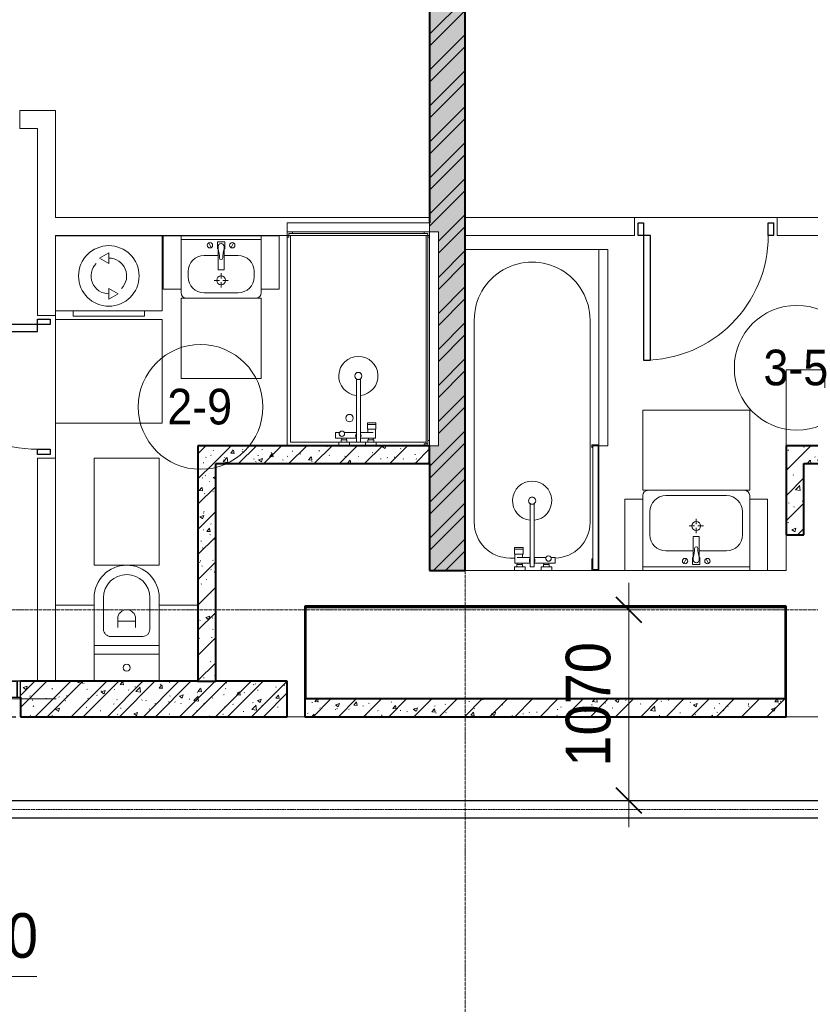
# Model space of a CAD drawing. Header units: millimetres. Extents: x 5617 to 125204, y 7718 to 237738.
# Tile 32 of 71: x 43239 to 47675, y 68587 to 74110. Entities that reach past the tile are written whole.
import ezdxf

# ---------------------------------------------------------------- set-up
doc = ezdxf.new("R2010")
doc.units = ezdxf.units.MM
for name, pattern in [('ADSK_Линия сетки', [25, 20, -2.5, 0, -2.5]), ('Линия сетки', [25, 20, -2.5, 0, -2.5]), ('Осевая', [14, 10, -2, 0, -2])]:
    doc.linetypes.add(name, pattern=pattern)
for name, color, linetype, lineweight in [('Двери', 7, 'Continuous', 18), ('Кабельные лотки', 7, 'Continuous', 18), ('Каркас несущий', 7, 'Continuous', 18), ('Каркас_Импост', 7, 'Continuous', 30), ('Марки помещений', 7, 'Continuous', 20), ('Мебель', 7, 'Continuous', 18), ('Монтажный зазор', 7, 'Continuous', 30), ('Осевая линия', 7, 'Осевая', 18), ('Оси', 7, 'Continuous', 9), ('Панель', 7, 'Continuous', 30), ('Перекрытия', 7, 'Continuous', 18), ('Размеры', 7, 'Continuous', 9), ('Размеры-100', 7, 'Continuous', 9), ('Сантехнические приборы', 7, 'Continuous', 18), ('Стены', 7, 'Continuous', 18), ('Стены разрез', 7, 'Continuous', 40), ('Стены штриховка', 7, 'Continuous', 40), ('Электрооборудование', 7, 'Continuous', 18)]:
    doc.layers.add(name, color=color, linetype=linetype, lineweight=lineweight)
doc.styles.add('Arial', font='arial.ttf', dxfattribs={"width": 0.9, "height": 250})
doc.styles.add('Arial_3', font='arial.ttf', dxfattribs={"width": 0.9, "height": 200})
doc.dimstyles.new('Основной_2_5_мм', dxfattribs={"dimscale": 304.8, "dimtxt": 255.06485, "dimasz": 0.463911, "dimexe": 0.492126, "dimexo": 0.492126, "dimgap": 0.098425, "dimtad": 1, "dimdec": 0, "dimdsep": 46, "dimtxsty": 'Arial', "dimblk1": 'OBLIQUE', "dimblk2": 'OBLIQUE', "dimsah": 1, "dimcen": 0.09, "dimdle": 0.492126, "dimazin": 2, "dimtfac": 1, "dimtdec": 4, "dimtix": 1, "dimtmove": 0, "dimatfit": 3, "dimfxl": 1, "dimtvp": 1, "dimtolj": 1, "dimtzin": 0, "dimlwd": 20, "dimlwe": 20, "dimarcsym": 2})
doc.dimstyles.new('Основной_2_5_мм_1', dxfattribs={"dimscale": 304.8, "dimtxt": 255.06485, "dimasz": 0.463911, "dimexe": 0.492126, "dimexo": 0.492126, "dimgap": 0.098425, "dimtad": 1, "dimdec": 0, "dimdsep": 46, "dimtxsty": 'Arial', "dimblk1": 'OBLIQUE', "dimblk2": 'OBLIQUE', "dimsah": 1, "dimcen": 0.09, "dimdle": 0.492126, "dimazin": 2, "dimtfac": 1, "dimtdec": 4, "dimtix": 1, "dimtmove": 1, "dimatfit": 3, "dimfxl": 1, "dimtvp": 1, "dimtolj": 1, "dimtzin": 0, "dimlwd": 20, "dimlwe": 20, "dimarcsym": 2})
pattern_1 = [(50, (0, 0), (218.62117, -19.1268), [22.86, -251.46]), (355, (0, 0), (-42.29187, 229.2684), [18.288, -201.168]), (100.451, (18.22, -1.6), (176.33107, 210.13963), [19.428, -213.708]), (46.184, (0, 60.96), (325.29495, -50.45164), [34.29, -377.19]), (96.636, (27.1, 56.76), (284.883, 296.91266), [29.142, -320.562]), (351.184, (0, 60.96), (284.8858, 296.9107), [27.432, -301.752]), (21, (30.48, 45.72), (181.93753, -122.71832), [22.86, -251.46]), (326, (30.48, 45.72), (74.16223, 221.0262), [18.288, -201.168]), (71.451, (45.64, 35.5), (256.10035, 98.30526), [19.428, -213.708]), (37.5, (0, 0), (3.70639, 101.465895), [3.353, -195.377, 3.353, -200.863, -201.93]), (37.5, (0, 0), (3.70639, 101.465895), [-402.946, 3.353, -198.577]), (7.5, (0, 0), (80.18358, 120.21653), [3.353, -113.081, 3.353, -190.805, -76.962]), (7.5, (0, 0), (80.18358, 120.21653), [-310.591, 3.353, -73.609]), (327.5, (-67.97, 0), (162.708646, -6.87497), [3.353, -72.847, 3.353, -234.391, -315.468]), (327.5, (-67.97, 0), (162.708646, -6.87497), [-313.944, 3.353, -312.115]), (317.5, (-98.45, 0), (177.75468, 30.51183), [3.353, -95.707, 3.353, -154.534, -224.028]), (317.5, (-98.45, 0), (177.75468, 30.51183), [-256.946, 3.353, -220.675])]
pattern_2 = [(45, (0, 0), (-70.71068, 70.71068), [])]
pattern_3 = [(45, (0, 0), (-101.02788, 101.02788), []), (45, (67.35, 0), (-101.02788, 101.02788), [])]

# ---------------------------------------------------------------- blocks, each defined once
blk = doc.blocks.new('MR_Зона обслуживания - MR_Зона обслуживания-2637393-МКСС_K3_L26__85_950_')
at = {"layer": 'Мебель', "color": 254, "lineweight": 9, "true_color": 0xcccccc}
for p, q in [((-108.75, 0), (-108.75, -425)), ((108.75, -425), (108.75, 0)), ((-108.75, -425), (108.75, -425))]:
    blk.add_line(p, q, dxfattribs=at)
blk = doc.blocks.new('MR_Зона обслуживания - MR_Зона обслуживания-2637417-МКСС_K3_L26__85_950_')
at = {"layer": 'Мебель', "color": 254, "lineweight": 9, "true_color": 0xcccccc}
for p, q in [((550, 50), (-550, 50)), ((-550, 50), (-550, 0)), ((-550, 0), (550, 0)), ((550, 0), (550, 50))]:
    blk.add_line(p, q, dxfattribs=at)
blk = doc.blocks.new('MR_Зона обслуживания - MR_Зона обслуживания-2637421-МКСС_K3_L26__85_950_')
at = {"layer": 'Мебель', "color": 254, "lineweight": 9, "true_color": 0xcccccc}
for p, q in [((300, 450), (-300, 450)), ((-300, 450), (-300, 0)), ((300, 0), (300, 450)), ((-300, 0), (300, 0))]:
    blk.add_line(p, q, dxfattribs=at)
blk = doc.blocks.new('MR_Зона обслуживания - MR_Зона обслуживания-2637422-МКСС_K3_L26__85_950_')
at = {"layer": 'Мебель', "color": 254, "lineweight": 9, "true_color": 0xcccccc}
for p, q in [((50, 400), (-50, 400)), ((-50, 400), (-50, 0)), ((50, 0), (50, 400)), ((-50, 0), (50, 0))]:
    blk.add_line(p, q, dxfattribs=at)
blk = doc.blocks.new('A_DOR_Door - Вн_3_Одинарная_800x2100-2816299-МКСС_K3_L26__85_950_')
at = {"layer": 'Двери', "color": 254, "lineweight": 30, "true_color": 0xcccccc}
for p, q in [((-380, 20), (-350, 20)), ((-380, -50), (-380, 20)), ((-350, 20), (-350, -50)), ((350, -50), (350, 20)), ((350, 20), (380, 20)), ((380, 20), (380, -50)), ((-350, -50), (-380, -50)), ((-350, -50), (-350, -750)), ((-310, -50), (-350, -50)), ((-350, -50), (-350, -750)), ((-310, -750), (-310, -50)), ((380, -50), (350, -50)), ((-350, -750), (-310, -750))]:
    blk.add_line(p, q, dxfattribs=at)
at = {"layer": 'Двери', "color": 254, "lineweight": 9, "true_color": 0xe5e5e5}
blk.add_arc((-350, -50), 700, 270, 0, dxfattribs=at)
blk = doc.blocks.new('MR_Зона обслуживания - MR_Зона обслуживания-2637390-МКСС_K3_L26__85_950_')
at = {"layer": 'Мебель', "color": 254, "lineweight": 9, "true_color": 0xcccccc}
for p, q in [((182.5, 0), (-182.5, 0)), ((-182.5, 0), (-182.5, -600)), ((182.5, -600), (182.5, 0)), ((-182.5, -600), (182.5, -600))]:
    blk.add_line(p, q, dxfattribs=at)
blk = doc.blocks.new('MR_Зона обслуживания - MR_Зона обслуживания-V4-МКСС_K3_L26__85_950_')
at = {"layer": 'Мебель', "color": 254, "lineweight": 9, "true_color": 0xcccccc}
for p, q in [((108.75, -425), (108.75, 0)), ((-108.75, -425), (108.75, -425))]:
    blk.add_line(p, q, dxfattribs=at)
blk = doc.blocks.new('MR_Зона обслуживания - MR_Зона обслуживания-2637407-МКСС_K3_L26__85_950_')
at = {"layer": 'Мебель', "color": 254, "lineweight": 9, "true_color": 0xcccccc}
for p, q in [((300, 0), (-300, 0)), ((-300, 0), (-300, -580)), ((300, -580), (300, 0)), ((-300, -580), (300, -580))]:
    blk.add_line(p, q, dxfattribs=at)
blk = doc.blocks.new('MR_Зона обслуживания - MR_Зона обслуживания-2637431-МКСС_K3_L26__85_950_')
at = {"layer": 'Мебель', "color": 254, "lineweight": 9, "true_color": 0xcccccc}
for p, q in [((400, 0), (-400, 0)), ((-400, 0), (-400, -50)), ((400, -50), (400, 0)), ((-400, -50), (400, -50))]:
    blk.add_line(p, q, dxfattribs=at)
blk = doc.blocks.new('MR_Зона обслуживания - MR_Зона обслуживания-2637423-МКСС_K3_L26__85_950_')
at = {"layer": 'Мебель', "color": 254, "lineweight": 9, "true_color": 0xcccccc}
for p, q in [((600, 0), (-600, 0)), ((-600, 0), (-600, -50)), ((600, -50), (600, 0)), ((-600, -50), (600, -50))]:
    blk.add_line(p, q, dxfattribs=at)
blk = doc.blocks.new('MR_Зона обслуживания - MR_Зона обслуживания-2637395-МКСС_K3_L26__85_950_')
at = {"layer": 'Мебель', "color": 254, "lineweight": 9, "true_color": 0xcccccc}
for p, q in [((225, 0), (-225, 0)), ((-225, 0), (-225, -450)), ((225, -450), (225, 0)), ((-225, -450), (225, -450))]:
    blk.add_line(p, q, dxfattribs=at)
blk = doc.blocks.new('MR_Зона обслуживания - MR_Зона обслуживания-2637396-МКСС_K3_L26__85_950_')
at = {"layer": 'Мебель', "color": 254, "lineweight": 9, "true_color": 0xcccccc}
for p, q in [((50, 0), (-50, 0)), ((-50, 0), (-50, -300)), ((50, -300), (50, 0)), ((-50, -300), (50, -300))]:
    blk.add_line(p, q, dxfattribs=at)
blk = doc.blocks.new('101_Дверь_Однопольная - _НЧ_Мет_900х2100_Квартира_Л-3538167-МКСС_K3_L26__85_950_')
at = {"layer": 'Двери', "color": 7, "lineweight": 30, "true_color": 0xffffff}
for p, q in [((-527.7, 100), (522.3, 100)), ((-527.7, -100), (522.3, -100))]:
    blk.add_line(p, q, dxfattribs=at)
at = {"layer": 'Каркас_Импост', "color": 254, "true_color": 0xcccccc}
for p, q in [((-470, 100), (-530, 100)), ((-530, 100), (-530, 10)), ((-470, 60), (-470, 100)), ((-460, 60), (-470, 60)), ((-460, 10), (-460, 60)), ((470, 60), (460, 60)), ((460, 60), (460, 10)), ((530, 100), (470, 100)), ((470, 100), (470, 60)), ((530, 10), (530, 100)), ((-530, 10), (-460, 10)), ((460, 10), (530, 10))]:
    blk.add_line(p, q, dxfattribs=at)
at = {"layer": 'Монтажный зазор', "color": 254, "true_color": 0xcccccc}
for p, q in [((-530, 100), (-550, 100)), ((-550, 100), (-550, 10)), ((-530, 10), (-530, 100)), ((550, 100), (530, 100)), ((530, 100), (530, 10)), ((550, 10), (550, 100)), ((-550, 10), (-530, 10)), ((530, 10), (550, 10))]:
    blk.add_line(p, q, dxfattribs=at)
at = {"layer": 'Панель', "color": 254, "true_color": 0xcccccc}
for p, q in [((470, 1040), (430, 1040)), ((430, 1040), (430, 100)), ((470, 100), (470, 1040)), ((430, 100), (470, 100))]:
    blk.add_line(p, q, dxfattribs=at)
blk.add_arc((470, 100), 940, 90, 180, dxfattribs=at)
blk = doc.blocks.new('ПР - 1100_200_Оп200-200-3541706-МКСС_K3_L26__85_950_')
at = {"layer": 'Каркас несущий', "color": 254, "true_color": 0xffcccc}
blk.add_line((-750, 0), (750, 0), dxfattribs=at)
blk.add_line((-750, 0), (750, 0), dxfattribs=at)
blk = doc.blocks.new('MR_Ванна - Санузел с ванной_1800x750-2637415-МКСС_K3_L26__85_950_')
at = {"layer": 'Сантехнические приборы', "color": 253, "true_color": 0xaaaaaa}
for p, q in [((-900, 0), (-900, 750)), ((-900, 750), (195.1, 750)), ((210, 750.1), (195, 750.1)), ((195, 750.1), (195, 710)), ((200, 715), (200, 745.1)), ((200, 745.1), (210, 745.1)), ((200, 745.1), (200, 715)), ((895, 745.1), (200, 745.1)), ((210, 745.1), (210, 750.1)), ((210, 750), (885, 750)), ((900, 750), (885, 750)), ((885, 750), (885, 745.1)), ((885, 745.1), (895, 745.1)), ((895, 745.1), (895, 715)), ((895, 715), (895, 745.1)), ((900, 710), (900, 750)), ((630, 700), (-505, 700)), ((195, 710), (210, 710)), ((210, 715), (200, 715)), ((200, 715), (895, 715)), ((210, 710), (210, 715)), ((895, 715), (835, 715)), ((835, 715), (835, 710)), ((835, 710), (900, 710)), ((900, 710), (900, 484.8)), ((826.3, 504.1), (858, 504.1)), ((826.3, 480.7), (826.3, 504.1)), ((858, 504.1), (858, 386.3)), ((826.3, 386.3), (826.3, 453.7)), ((858, 468.3), (866, 468.3)), ((858, 441.4), (858, 468.3)), ((866, 471), (880, 471)), ((866, 439), (866, 471)), ((866, 468.3), (866, 441.4)), ((880, 484.8), (900, 484.8)), ((880, 425), (880, 484.8)), ((880, 471), (880, 439)), ((900, 484.8), (900, 425)), ((866, 441.4), (858, 441.4)), ((880, 439), (866, 439)), ((900, 425), (880, 425)), ((900, 425), (900, 335)), ((524.9, 386.3), (880, 386.3)), ((880, 363.7), (524.9, 363.7)), ((826.3, 291.7), (826.3, 363.7)), ((858, 363.7), (858, 291.7)), ((880, 386.3), (880, 363.7)), ((880, 275.2), (880, 335)), ((880, 335), (900, 335)), ((900, 335), (900, 275.2)), ((770.9, 276.9), (770.9, 323.9)), ((770.9, 323.9), (780, 323.9)), ((780, 276.9), (770.9, 276.9)), ((780, 276.9), (780, 323.9)), ((780, 323.9), (807.5, 323.9)), ((780, 323.9), (780, 276.9)), ((807.5, 276.9), (780, 276.9)), ((807.5, 323.9), (807.5, 276.9)), ((807.5, 278.8), (807.5, 321.6)), ((807.5, 321.6), (826.3, 321.6)), ((858, 278.8), (807.5, 278.8)), ((830, 250), (830, 278.8)), ((858, 291.7), (858, 318.6)), ((858, 318.6), (866, 318.6)), ((858, 291.7), (858, 278.8)), ((866, 291.7), (858, 291.7)), ((866, 289), (866, 321)), ((866, 321), (880, 321)), ((866, 318.6), (866, 291.7)), ((880, 289), (866, 289)), ((880, 321), (880, 289)), ((900, 275.2), (880, 275.2)), ((900, 275.2), (900, 0)), ((900, 0), (-900, 0)), ((-505, 50), (630, 50))]:
    blk.add_line(p, q, dxfattribs=at)
for centre, radius, start, end in [((-505, 375), 325, 90, 270), ((630, 500), 200, 1.1857, 90), ((508.5, 375), 110, 5.916, 354.084), ((832.8, 467.2), 15, 90, 270), ((832.8, 467.2), 15, 244.0483, 115.9517), ((832.8, 467.2), 15, 270, 90), ((508.5, 375), 20, 90, 270), ((508.5, 375), 20, 270, 90), ((843.9, 375), 15.5, 47.0093, 132.9907), ((508.5, 375), 20, 325.4667, 34.5333), ((843.9, 375), 15.5, 227.0093, 312.9907), ((630, 250), 200, 270, 360)]:
    blk.add_arc(centre, radius, start, end, dxfattribs=at)
blk = doc.blocks.new('MR_Тумба-Умывальник с зеркалом - Тумба-умывальник_600-2637418-МКСС_K3_L26__85_950_')
at = {"layer": 'Сантехнические приборы', "color": 253, "true_color": 0xaaaaaa}
for p, q in [((-270, 450), (270, 450)), ((-300, 0), (-300, 420)), ((-170, 420), (170, 420)), ((300, 420), (300, 0)), ((-260, 200), (-260, 330)), ((0, 290), (0, 260)), ((260, 330), (260, 200)), ((-10, 250), (-40, 250)), ((0, 210), (0, 240)), ((40, 250), (10, 250)), ((-17, 73.1), (-17, 187.9)), ((-14, 190.9), (14, 190.9)), ((17, 187.9), (17, 73.1)), ((-17, 110), (-170, 110)), ((-69.7, 39.8), (-55.6, 66.3)), ((-20, 73.1), (-17, 73.1)), ((-20, 33.1), (-20, 73.1)), ((-17, 60), (-17, 73.1)), ((170, 110), (17, 110)), ((17, 73.1), (17, 60)), ((17, 73.1), (20, 73.1)), ((20, 73.1), (20, 33.1)), ((69.7, 39.8), (55.6, 66.3)), ((-300, 20), (300, 20)), ((300, 0), (-300, 0)), ((20, 33.1), (-20, 33.1))]:
    blk.add_line(p, q, dxfattribs=at)
for centre, radius, start, end in [((-270, 420), 30, 90, 180), ((270, 420), 30, 0, 90), ((-170, 330), 90, 90, 180), ((170, 330), 90, 0, 90), ((0, 250), 25, 360, 180), ((0, 250), 25, 180, 360), ((-170, 200), 90, 180, 270), ((-14, 187.9), 3, 90, 180), ((-14, 187.9), 3, 105, 165), ((14, 187.9), 3, 0, 90), ((14, 187.9), 3, 15, 75), ((170, 200), 90, 270, 0), ((-217.6, 129.9), 208.5, 344.1823, 358.4054), ((0, 124.1), 9.19, 0, 180), ((217.6, 129.9), 208.5, 181.5946, 195.8177), ((-62.7, 53.1), 15, 0, 180), ((0, 60), 17, 180, 0), ((62.7, 53.1), 15, 0, 180), ((-62.7, 53.1), 15, 180, 0), ((62.7, 53.1), 15, 180, 0)]:
    blk.add_arc(centre, radius, start, end, dxfattribs=at)
blk = doc.blocks.new('MR_Унитаз напольный - Санузел с ванной-2507020-МКСС_K3_L26__85_950_')
at = {"layer": 'Сантехнические приборы', "color": 253, "true_color": 0xaaaaaa}
for p, q in [((-182.5, 200), (-182.5, 50)), ((182.5, 200), (-182.5, 200)), ((182.5, 50), (182.5, 200)), ((-182.5, 50), (182.5, 50)), ((182.5, 50), (-182.5, 50)), ((-182.5, 50), (-182.5, 0)), ((-182.5, 0), (182.5, 0)), ((182.5, 0), (182.5, 50)), ((182.5, 0), (-182.5, 0)), ((-182.5, 0), (-182.5, -267.5)), ((-90, -50), (90, -50)), ((182.5, -267.5), (182.5, 0)), ((-130, -267.5), (-130, -90)), ((-50, -150), (-50, -100)), ((50, -100), (50, -150)), ((130, -90), (130, -267.5)), ((-50, -135), (50, -135))]:
    blk.add_line(p, q, dxfattribs=at)
for centre, radius, start, end in [((0, 125), 20, 0, 180), ((0, 125), 20, 180, 0), ((-90, -90), 40, 90, 180), ((90, -90), 40, 360, 90), ((0, -150), 50, 180, 0), ((0, -267.5), 182.5, 180, 360), ((0, -267.5), 130, 180, 0)]:
    blk.add_arc(centre, radius, start, end, dxfattribs=at)
blk = doc.blocks.new('MR_Стиральная машина - Стиральная машина_450-2507058-МКСС_K3_L26__85_950_')
at = {"layer": 'Электрооборудование', "color": 253, "true_color": 0xaaaaaa}
for p, q in [((300, 0), (-300, 0)), ((-300, 0), (-300, -420)), ((300, -420), (300, 0)), ((0, -95), (-52, -125)), ((0, -155), (0, -95)), ((-52, -125), (0, -155)), ((0, -295), (0, -355)), ((52, -325), (0, -295)), ((0, -355), (52, -325)), ((-300, -420), (300, -420)), ((-200, -420), (-200, -450)), ((200, -450), (200, -420)), ((-200, -450), (200, -450))]:
    blk.add_line(p, q, dxfattribs=at)
for radius, start, end in [(170, 360, 180), (100, 135, 270), (100, 315, 90), (170, 180, 360)]:
    blk.add_arc((0, -225), radius, start, end, dxfattribs=at)
blk = doc.blocks.new('MR_Душевой поддон - Санузел с душем_800х1200-2507034-МКСС_K3_L26__85_950_')
at = {"layer": 'Сантехнические приборы', "color": 253, "true_color": 0xaaaaaa}
for p, q in [((360, 0), (300.2, 0)), ((300.2, 0), (300.2, -20)), ((360, -20), (360, 0)), ((509.8, 0), (450, 0)), ((450, 0), (450, -20)), ((509.8, -20), (509.8, 0)), ((30, 0), (0, 0)), ((0, 0), (0, -30)), ((0, -30), (0, -1170)), ((0, -30), (10, -30)), ((10, -30), (10, -10)), ((10, -10), (30, -10)), ((20, -10), (10, -10)), ((10, -10), (10, -1190)), ((20, -1180), (20, -10)), ((300.2, -20), (20, -20)), ((300.2, 0), (30, 0)), ((30, -10), (30, 0)), ((300.2, -20), (360, -20)), ((316.7, -42), (303.8, -42)), ((303.8, -42), (303.8, -92.5)), ((346, -20), (314, -20)), ((314, -20), (314, -34)), ((314, -34), (346, -34)), ((343.6, -34), (316.7, -34)), ((316.7, -34), (316.7, -42)), ((388.7, -42), (316.7, -42)), ((316.7, -42), (343.6, -42)), ((343.6, -42), (343.6, -34)), ((346, -34), (346, -20)), ((450, 0), (360, 0)), ((388.7, -20), (360, -20)), ((411.3, -20), (388.7, -20)), ((388.7, -20), (388.7, -375.1)), ((450, -20), (411.3, -20)), ((411.3, -375.1), (411.3, -20)), ((529.1, -42), (411.3, -42)), ((450, -20), (509.8, -20)), ((496, -20), (464, -20)), ((464, -20), (464, -34)), ((464, -34), (496, -34)), ((493.3, -34), (466.4, -34)), ((466.4, -34), (466.4, -42)), ((466.4, -42), (493.3, -42)), ((493.3, -42), (493.3, -34)), ((496, -34), (496, -20)), ((800, 0), (509.8, 0)), ((780, -20), (509.8, -20)), ((529.1, -73.7), (529.1, -42)), ((780, -1180), (780, -20)), ((800, -1170), (800, 0)), ((348.9, -92.5), (301.9, -92.5)), ((301.9, -92.5), (301.9, -120)), ((303.8, -92.5), (346.6, -92.5)), ((316.7, -73.7), (388.7, -73.7)), ((346.6, -92.5), (346.6, -73.7)), ((348.9, -120), (348.9, -92.5)), ((411.3, -73.7), (478.7, -73.7)), ((505.7, -73.7), (529.1, -73.7)), ((301.9, -120), (348.9, -120)), ((348.9, -120), (301.9, -120)), ((301.9, -120), (301.9, -129.1)), ((301.9, -129.1), (348.9, -129.1)), ((348.9, -129.1), (348.9, -120)), ((0, -1170), (0, -1200)), ((10, -1170), (0, -1170)), ((0, -1200), (30, -1200)), ((10, -1190), (10, -1170)), ((30, -1190), (10, -1190)), ((10, -1190), (790, -1190)), ((790, -1180), (20, -1180)), ((30, -1200), (30, -1190)), ((30, -1200), (770, -1200)), ((790, -1190), (770, -1190)), ((770, -1190), (770, -1200)), ((770, -1200), (800, -1200)), ((800, -1170), (790, -1170)), ((790, -1170), (790, -1190)), ((790, -1190), (790, -1180)), ((800, -1200), (800, -1170))]:
    blk.add_line(p, q, dxfattribs=at)
for centre, radius, start, end in [((400, -56.1), 15.5, 137.0093, 222.9907), ((400, -56.1), 15.5, 317.0093, 42.9907), ((492.2, -67.2), 15, 334.0483, 205.9517), ((492.2, -67.2), 15, 0, 180), ((492.2, -67.2), 15, 180, 360), ((450, -155.2), 20.9, 0, 180), ((450, -155.2), 20.9, 180, 0), ((400, -391.5), 110, 95.916, 84.084), ((400, -391.5), 20, 0, 180), ((400, -391.5), 20, 55.4667, 124.5333), ((400, -391.5), 20, 180, 360)]:
    blk.add_arc(centre, radius, start, end, dxfattribs=at)
blk = doc.blocks.new('MR_Тумба-Умывальник с зеркалом - Тумба-умывальник_450-2507028-МКСС_K3_L26__85_950_')
at = {"layer": 'Сантехнические приборы', "color": 253, "true_color": 0xaaaaaa}
for p, q in [((-225, 0), (-225, -320)), ((225, 0), (-225, 0)), ((225, -320), (225, 0)), ((-225, -20), (225, -20)), ((-69.7, -39.8), (-55.6, -66.3)), ((20, -33.1), (-20, -33.1)), ((-20, -33.1), (-20, -73.1)), ((20, -73.1), (20, -33.1)), ((69.7, -39.8), (55.6, -66.3)), ((-17, -110), (-95, -110)), ((-20, -73.1), (-17, -73.1)), ((-17, -60), (-17, -73.1)), ((-17, -73.1), (-17, -187.9)), ((17, -73.1), (17, -60)), ((17, -187.9), (17, -73.1)), ((17, -73.1), (20, -73.1)), ((95, -110), (17, -110)), ((-185, -200), (-185, -230)), ((-14, -190.9), (14, -190.9)), ((0, -210), (0, -240)), ((185, -230), (185, -200)), ((-10, -250), (-40, -250)), ((0, -290), (0, -260)), ((40, -250), (10, -250)), ((-95, -320), (95, -320)), ((-195, -350), (195, -350))]:
    blk.add_line(p, q, dxfattribs=at)
for centre, radius, start, end in [((-62.7, -53.1), 15, 360, 180), ((-62.7, -53.1), 15, 180, 360), ((0, -60), 17, 360, 180), ((62.7, -53.1), 15, 360, 180), ((62.7, -53.1), 15, 180, 360), ((-95, -200), 90, 90, 180), ((-217.6, -129.9), 208.5, 1.5946, 15.8177), ((217.6, -129.9), 208.5, 164.1823, 178.4054), ((95, -200), 90, 360, 90), ((0, -124.1), 9.19, 180, 360), ((-14, -187.9), 3, 180, 270), ((-14, -187.9), 3, 195, 255), ((14, -187.9), 3, 270, 0), ((14, -187.9), 3, 285, 345), ((-95, -230), 90, 180, 270), ((0, -250), 25, 0, 180), ((0, -250), 25, 180, 0), ((95, -230), 90, 270, 360), ((-195, -320), 30, 180, 270), ((195, -320), 30, 270, 360)]:
    blk.add_arc(centre, radius, start, end, dxfattribs=at)
blk = doc.blocks.new('135_SLK_K3_AR_rvt-1-МКСС_K3_L26__85_950_')
at = {"layer": 'Стены разрез', "lineweight": 9, "true_color": 0xcccccc}
h = blk.add_hatch(dxfattribs=at)
h.set_pattern_fill('FP_1', color=254, style=0, pattern_type=2)
h.set_pattern_definition(pattern_1)
h.paths.add_polyline_path([(82550, 71020), (82750, 71020), (82750, 77000), (82550, 77000), (82550, 72920), (82600, 72920), (82600, 71720), (82550, 71720), (82550, 71090)])
h = blk.add_hatch(dxfattribs=at)
h.set_pattern_fill('FP_3', color=254, style=0, pattern_type=2)
h.set_pattern_definition(pattern_3)
h.paths.add_polyline_path([(82550, 71020), (82750, 71020), (82750, 77000), (82550, 77000), (82550, 72920), (82600, 72920), (82600, 71720), (82550, 71720), (82550, 71090)])
h = blk.add_hatch(dxfattribs=at)
h.set_pattern_fill('FP_1', color=254, style=0, pattern_type=2)
h.set_pattern_definition(pattern_1)
h.paths.add_polyline_path([(82540, 71620), (82550, 71620), (82550, 71720), (81250, 71720), (81250, 71620), (82508.7, 71620)])
h = blk.add_hatch(dxfattribs=at)
h.set_pattern_fill('FP_2', color=254, style=0, pattern_type=2)
h.set_pattern_definition(pattern_2)
h.paths.add_polyline_path([(82540, 71620), (82550, 71620), (82550, 71720), (81250, 71720), (81250, 71620), (82508.7, 71620)])
h = blk.add_hatch(dxfattribs=at)
h.set_pattern_fill('FP_1', color=254, style=0, pattern_type=2)
h.set_pattern_definition(pattern_1)
h.paths.add_polyline_path([(84550, 71220), (84650, 71220), (84650, 71720), (84550, 71720), (84550, 71562.7)])
h = blk.add_hatch(dxfattribs=at)
h.set_pattern_fill('FP_2', color=254, style=0, pattern_type=2)
h.set_pattern_definition(pattern_2)
h.paths.add_polyline_path([(84550, 71220), (84650, 71220), (84650, 71720), (84550, 71720), (84550, 71562.7)])
h = blk.add_hatch(dxfattribs=at)
h.set_pattern_fill('FP_1', color=254, style=0, pattern_type=2)
h.set_pattern_definition(pattern_1)
h.paths.add_polyline_path([(86250, 71620), (86250, 71720), (84650, 71720), (84650, 71620), (86159, 71620)])
h = blk.add_hatch(dxfattribs=at)
h.set_pattern_fill('FP_2', color=254, style=0, pattern_type=2)
h.set_pattern_definition(pattern_2)
h.paths.add_polyline_path([(86250, 71620), (86250, 71720), (84650, 71720), (84650, 71620), (86159, 71620)])
h = blk.add_hatch(dxfattribs=at)
h.set_pattern_fill('FP_1', color=254, style=0, pattern_type=2)
h.set_pattern_definition(pattern_1)
h.paths.add_polyline_path([(81350, 70400), (81350, 71620), (81250, 71620), (81250, 70400)])
h = blk.add_hatch(dxfattribs=at)
h.set_pattern_fill('FP_2', color=254, style=0, pattern_type=2)
h.set_pattern_definition(pattern_2)
h.paths.add_polyline_path([(81350, 70400), (81350, 71620), (81250, 71620), (81250, 70400)])
h = blk.add_hatch(dxfattribs=at)
h.set_pattern_fill('FP_1', color=254, style=0, pattern_type=2)
h.set_pattern_definition(pattern_1)
h.paths.add_polyline_path([(81750, 70200), (81750, 70400), (80255, 70400), (80255, 70200), (81139.9, 70200)])
h.paths.add_polyline_path([(79155, 70200), (79155, 70400), (78900, 70400), (78900, 70200)])
h = blk.add_hatch(dxfattribs=at)
h.set_pattern_fill('FP_3', color=254, style=0, pattern_type=2)
h.set_pattern_definition(pattern_3)
h.paths.add_polyline_path([(81750, 70200), (81750, 70400), (80255, 70400), (80255, 70200), (81139.9, 70200)])
h.paths.add_polyline_path([(79155, 70200), (79155, 70400), (78900, 70400), (78900, 70200)])
h = blk.add_hatch(dxfattribs=at)
h.set_pattern_fill('FP_1', color=254, style=0, pattern_type=2)
h.set_pattern_definition(pattern_1)
h.paths.add_polyline_path([(84550, 70200), (84550, 70300), (81850, 70300), (81850, 70200)])
h = blk.add_hatch(dxfattribs=at)
h.set_pattern_fill('FP_2', color=254, style=0, pattern_type=2)
h.set_pattern_definition(pattern_2)
h.paths.add_polyline_path([(84550, 70200), (84550, 70300), (81850, 70300), (81850, 70200)])
at = {"layer": 'Перекрытия', "color": 254, "true_color": 0xcccccc}
for p, q in [((83700, 73000), (84500, 73000)), ((84500, 73000), (83700, 73000)), ((80450, 72427.5), (80450, 72450)), ((80450, 72450), (80450, 72427.5)), ((80450, 71650), (80450, 71847.5)), ((80450, 71847.5), (80450, 71650)), ((84550, 71020), (84550, 71220)), ((82750, 71020), (83645.6, 71020)), ((83745.6, 71020), (84345.6, 71020)), ((84445.6, 71020), (84550, 71020)), ((81850, 70200), (81750, 70200)), ((84750, 70200), (84550, 70200))]:
    blk.add_line(p, q, dxfattribs=at)
at = {"layer": 'Стены', "color": 254, "true_color": 0xcccccc}
for p, q in [((80250, 73600), (80350, 73600)), ((80250, 73600), (80250, 73500)), ((80450, 73600), (80350, 73600)), ((80450, 73600), (80450, 73000)), ((80350, 73500), (80250, 73500)), ((80350, 73000), (80350, 73500)), ((80350, 73000), (80350, 72900)), ((80450, 73000), (82550, 73000)), ((82750, 73000), (83700, 73000)), ((83700, 72900), (83700, 73000)), ((84500, 73000), (86250, 73000)), ((84500, 73000), (84500, 72900)), ((80350, 72450), (80350, 72900)), ((82550, 72900), (80450, 72900)), ((80450, 72900), (80450, 72450)), ((83700, 72900), (82750, 72900)), ((84767.5, 72900), (84500, 72900)), ((80350, 72450), (80450, 72450)), ((80350, 70400), (80350, 71650)), ((80450, 71650), (80350, 71650)), ((80450, 71650), (80450, 70825))]:
    blk.add_line(p, q, dxfattribs=at)
at = {"layer": 'Стены разрез', "color": 254, "true_color": 0xcccccc}
for p, q in [((82550, 77000), (82550, 72970)), ((82750, 71020), (82750, 77000)), ((82550, 71720), (81250, 71720)), ((81250, 71720), (81250, 71620)), ((84550, 71720), (84550, 71220)), ((84650, 71720), (84550, 71720)), ((85300, 71720), (84650, 71720)), ((81250, 71620), (81250, 70400)), ((81350, 71620), (82550, 71620)), ((81350, 70400), (81350, 71620)), ((82550, 71620), (82550, 71020)), ((84650, 71620), (86250, 71620)), ((84650, 71220), (84650, 71620)), ((84550, 71220), (84650, 71220)), ((82550, 71020), (82750, 71020)), ((81850, 70820), (81850, 70300)), ((81855, 70820), (81850, 70820)), ((84545, 70820), (81855, 70820)), ((81855, 70815), (84545, 70815)), ((81855, 70300), (81855, 70815)), ((84550, 70820), (84545, 70820)), ((84545, 70815), (84545, 70300)), ((84550, 70300), (84550, 70820)), ((81250, 70400), (80255, 70400)), ((81750, 70400), (81350, 70400)), ((81750, 70200), (81750, 70400)), ((80255, 70310), (80255, 70200)), ((84550, 70300), (81850, 70300)), ((81850, 70300), (81850, 70200)), ((81850, 70300), (81855, 70300)), ((84545, 70300), (84550, 70300)), ((84550, 70200), (84550, 70300)), ((80255, 70200), (81750, 70200)), ((81850, 70200), (84550, 70200))]:
    blk.add_line(p, q, dxfattribs=at)
at = {"layer": 'Стены штриховка', "color": 254, "true_color": 0xcccccc}
for p, q in [((82550, 71620), (82550, 71720)), ((81250, 70400), (81350, 70400))]:
    blk.add_line(p, q, dxfattribs=at)
at = {"layer": 'Двери', "color": 254, "lineweight": 18, "true_color": 0xe5e5e5}
for name, p in [('A_DOR_Door - Вн_3_Одинарная_800x2100-2816299-МКСС_K3_L26__85_950_', (84100, 72950)), ('101_Дверь_Однопольная - _НЧ_Мет_900х2100_Квартира_Л-3538167-МКСС_K3_L26__85_950_', (79705, 70300))]:
    blk.add_blockref(name, p, dxfattribs=at)
at = {"layer": 'Двери', "color": 254, "lineweight": 18, "true_color": 0xe5e5e5, "rotation": 270}
blk.add_blockref('A_DOR_Door - Вн_3_Одинарная_800x2100-2816299-МКСС_K3_L26__85_950_', (80400, 72050), dxfattribs=at)
at = {"layer": 'Каркас несущий', "color": 254, "lineweight": 18, "true_color": 0xe5e5e5}
blk.add_blockref('ПР - 1100_200_Оп200-200-3541706-МКСС_K3_L26__85_950_', (79705, 70300), dxfattribs=at)
at = {"layer": 'Мебель', "color": 254, "lineweight": 18, "true_color": 0xe5e5e5}
for name, p, rotation in [('MR_Зона обслуживания - MR_Зона обслуживания-2637431-МКСС_K3_L26__85_950_', (82150, 72920), 180), ('MR_Зона обслуживания - MR_Зона обслуживания-2637423-МКСС_K3_L26__85_950_', (82550, 72320), 90.00000000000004), ('MR_Зона обслуживания - MR_Зона обслуживания-2637417-МКСС_K3_L26__85_950_', (83500, 72270), 269.9999999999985), ('MR_Зона обслуживания - MR_Зона обслуживания-2637393-МКСС_K3_L26__85_950_', (84658.7, 71720), 180), ('MR_Зона обслуживания - MR_Зона обслуживания-2637390-МКСС_K3_L26__85_950_', (80850, 71050), 180), ('MR_Зона обслуживания - MR_Зона обслуживания-2637393-МКСС_K3_L26__85_950_', (80558.7, 70400), 180), ('MR_Зона обслуживания - MR_Зона обслуживания-V4-МКСС_K3_L26__85_950_', (81141.2, 70400), 180)]:
    blk.add_blockref(name, p, dxfattribs=dict(at, rotation=rotation))
for name, p in [('MR_Зона обслуживания - MR_Зона обслуживания-2637396-МКСС_K3_L26__85_950_', (81105, 72897.5)), ('MR_Зона обслуживания - MR_Зона обслуживания-2637396-МКСС_K3_L26__85_950_', (81655, 72897.5)), ('MR_Зона обслуживания - MR_Зона обслуживания-2637395-МКСС_K3_L26__85_950_', (81380, 72547.5)), ('MR_Зона обслуживания - MR_Зона обслуживания-2637407-МКСС_K3_L26__85_950_', (80750, 72427.5)), ('MR_Зона обслуживания - MR_Зона обслуживания-2637421-МКСС_K3_L26__85_950_', (84045.6, 71470)), ('MR_Зона обслуживания - MR_Зона обслуживания-2637422-МКСС_K3_L26__85_950_', (83695.6, 71020)), ('MR_Зона обслуживания - MR_Зона обслуживания-2637422-МКСС_K3_L26__85_950_', (84395.6, 71020))]:
    blk.add_blockref(name, p, dxfattribs=at)
at = {"layer": 'Сантехнические приборы', "color": 253, "lineweight": 18, "true_color": 0xaaaaaa}
for name, p, rotation in [('MR_Душевой поддон - Санузел с душем_800х1200-2507034-МКСС_K3_L26__85_950_', (82550, 71720), 180), ('MR_Ванна - Санузел с ванной_1800x750-2637415-МКСС_K3_L26__85_950_', (82750, 71920), 269.9999999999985), ('MR_Унитаз напольный - Санузел с ванной-2507020-МКСС_K3_L26__85_950_', (80850, 70600), 180)]:
    blk.add_blockref(name, p, dxfattribs=dict(at, rotation=rotation))
for name, p in [('MR_Тумба-Умывальник с зеркалом - Тумба-умывальник_450-2507028-МКСС_K3_L26__85_950_', (81380, 72897.5)), ('MR_Тумба-Умывальник с зеркалом - Тумба-умывальник_600-2637418-МКСС_K3_L26__85_950_', (84045.6, 71020))]:
    blk.add_blockref(name, p, dxfattribs=at)
at = {"layer": 'Электрооборудование', "color": 253, "lineweight": 18, "true_color": 0xaaaaaa}
blk.add_blockref('MR_Стиральная машина - Стиральная машина_450-2507058-МКСС_K3_L26__85_950_', (80750, 72897.5), dxfattribs=at)
blk = doc.blocks.new('050_Марка_Помещение - Номер-620969-МКСС_K3_L26__85_950_')
at = {"layer": 'Марки помещений'}
blk.add_circle((0, 0), 3.5, dxfattribs=at)
blk = doc.blocks.new('DIMBLOCK32-МКСС_K3_L26__85_950_')
at = {"layer": 'Размеры-100', "lineweight": 20, "transparency": 16777216}
for p, q in [((46657.3, 69580), (46657.3, 70950)), ((46657.3, 70800), (46507.3, 70800)), ((46657.3, 70800), (46707.4, 70800)), ((46657.3, 69730), (46507.3, 69730)), ((46657.3, 69730), (46707.4, 69730))]:
    blk.add_line(p, q, dxfattribs=at)
at = {"layer": 'Размеры-100', "lineweight": 40, "transparency": 16777216}
for p, q in [((46657.3, 70800), (46586.6, 70870.7)), ((46657.3, 70800), (46728, 70729.3)), ((46657.3, 69730), (46586.6, 69800.7)), ((46657.3, 69730), (46728, 69659.3))]:
    blk.add_line(p, q, dxfattribs=at)
at = {"layer": 'Размеры-100', "color": 0, "lineweight": 20, "transparency": 16777216, "insert": (46302.8, 69919.7), "char_height": 250, "width": 828.765, "attachment_point": 1, "rotation": 90, "line_spacing_factor": 0.941778, "style": 'Arial'}
blk.add_mtext('1070', dxfattribs=at)
blk = doc.blocks.new('_Oblique')
at = {"color": 0, "linetype": 'ByBlock', "lineweight": -2}
blk.add_line((-0.5, -0.5), (0.5, 0.5), dxfattribs=at)
blk = doc.blocks.new('DIMBLOCK34-МКСС_K3_L26__85_950_')
at = {"layer": 'Размеры-100', "lineweight": 20, "transparency": 16777216}
for p, q in [((42539.2, 68743.1), (42539.2, 69687.3)), ((42139.2, 68743.1), (42139.2, 68893.1)), ((41989.2, 68743.1), (42689.2, 68743.1)), ((42139.2, 68743.1), (42139.2, 68693.1)), ((42817.4, 68743.1), (42339.2, 68743.1)), ((42539.2, 68743.1), (42539.2, 68593.1)), ((43335.4, 68743.1), (42817.4, 68743.1))]:
    blk.add_line(p, q, dxfattribs=at)
at = {"layer": 'Размеры-100', "lineweight": 40, "transparency": 16777216}
for p, q in [((42139.2, 68743.1), (42209.9, 68813.8)), ((42539.2, 68743.1), (42609.9, 68813.8)), ((42139.2, 68743.1), (42068.5, 68672.4)), ((42539.2, 68743.1), (42468.5, 68672.4))]:
    blk.add_line(p, q, dxfattribs=at)
at = {"layer": 'Размеры-100', "color": 0, "lineweight": 20, "transparency": 16777216, "insert": (42817.4, 69097.7), "char_height": 250, "width": 621.573, "attachment_point": 1, "line_spacing_factor": 0.941778, "style": 'Arial'}
blk.add_mtext('400', dxfattribs=at)

msp = doc.modelspace()

# ---------------------------------------------------------------- linework, layer by layer
at = {"layer": 'Кабельные лотки', "color": 96, "true_color": 0x008000}
for p, q in [((42539.2, 69730), (49538.2, 69730)), ((42539.2, 69727.5), (49538.2, 69727.5)), ((42539.2, 69632.5), (49538.2, 69632.5)), ((42539.2, 69630), (49538.2, 69630))]:
    msp.add_line(p, q, dxfattribs=at)
at = {"layer": 'Осевая линия'}
msp.add_line((42539.2, 69680), (49538.2, 69680), dxfattribs=at)
at = {"layer": 'Оси', "linetype": 'Линия сетки'}
msp.add_line((45739.2, 55989.9), (45739.2, 77400), dxfattribs=at)
at = {"layer": 'Оси', "linetype": 'ADSK_Линия сетки'}
msp.add_line((87439.2, 70800), (26968.8, 70800), dxfattribs=at)

# ---------------------------------------------------------------- block references
at = {"lineweight": 5}
msp.add_blockref('135_SLK_K3_AR_rvt-1-МКСС_K3_L26__85_950_', (-37010.8, 0), dxfattribs=at)
at = {"layer": 'Марки помещений', "xscale": 99.99999999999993, "yscale": 99.99999999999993, "zscale": 99.99999999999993}
for p in [(47598.8, 72157.3), (44253.6, 71937.9)]:
    msp.add_blockref('050_Марка_Помещение - Номер-620969-МКСС_K3_L26__85_950_', p, dxfattribs=at)

# ---------------------------------------------------------------- texts
at = {"layer": 'Марки помещений', "lineweight": 9, "char_height": 200, "width": 447.342, "attachment_point": 1, "style": 'Arial_3'}
for s, insert in [('3-5', (47412.2, 72259)), ('2-9', (44067.1, 72039.6))]:
    msp.add_mtext(s, dxfattribs=dict(at, insert=insert))

# ---------------------------------------------------------------- dimensions: what is measured, and where the dimension line sits
at = {"layer": 'Размеры', "lineweight": 20}
dim = msp.add_linear_dim(base=(46657.3, 70800), p1=(46557.4, 69730), p2=(46557.4, 70800), angle=90, dimstyle='Основной_2_5_мм', override={"dimpost": '<>', "dimfxl": 1070}, dxfattribs=at)
dim.commit()
dim.dimension.update_dxf_attribs({"geometry": 'DIMBLOCK32-МКСС_K3_L26__85_950_', "text_midpoint": (46499.7, 70265)})
dim = msp.add_linear_dim(base=(42539.2, 68743.1), p1=(42139.2, 68843.1), p2=(42539.2, 69837.3), dimstyle='Основной_2_5_мм_1', override={"dimpost": '<>', "dimfxl": 1071.662216}, dxfattribs=at)
dim.commit()
dim.dimension.update_dxf_attribs({"geometry": 'DIMBLOCK34-МКСС_K3_L26__85_950_', "text_midpoint": (43128.2, 68931), "dimtype": 160})

doc.saveas('drawing.dxf')
